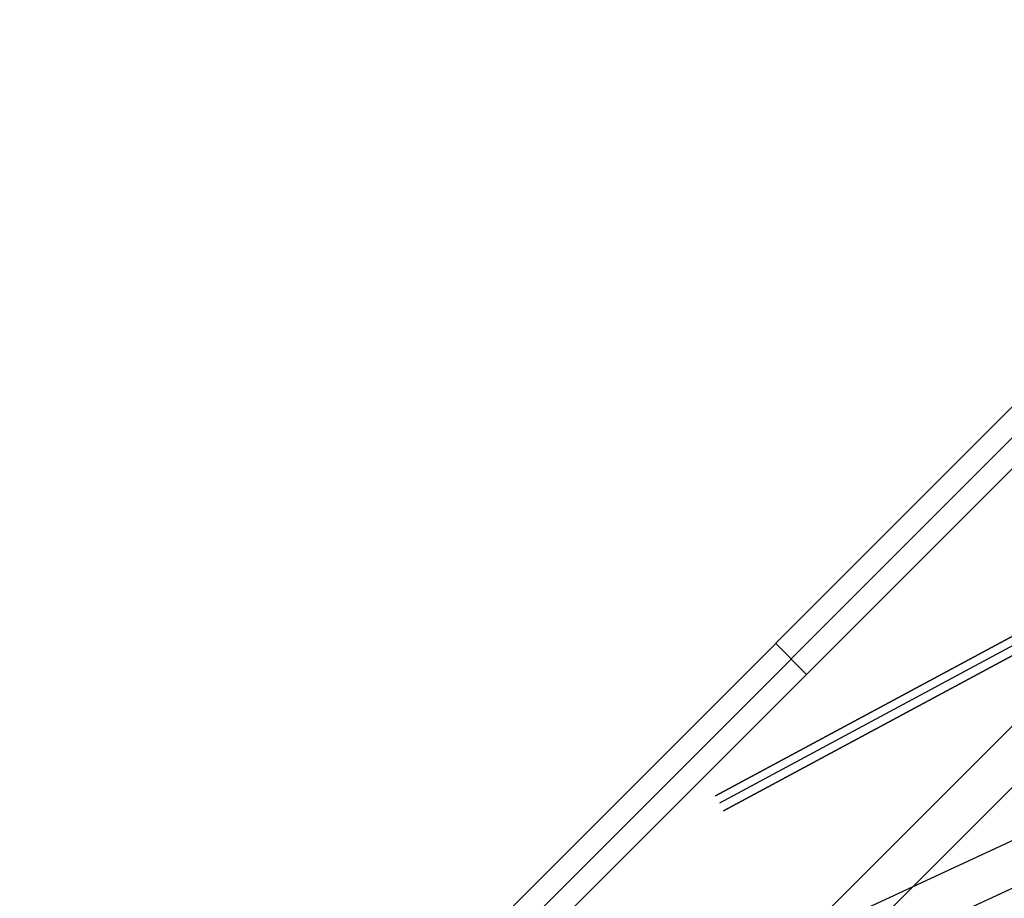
# Model space of a CAD drawing. Header units: millimetres. Extents: x -630 to 192, y -7 to 1615.
# Tile 230 of 249: x 103 to 137, y 1578 to 1609. Entities that reach past the tile are written whole.
import ezdxf

# ---------------------------------------------------------------- set-up
doc = ezdxf.new("R2010")
doc.units = ezdxf.units.MM
doc.header["$MEASUREMENT"] = 0
doc.layers.add('OVIDIO 160x80x72h', color=7, linetype='Continuous')

msp = doc.modelspace()

# ---------------------------------------------------------------- linework, layer by layer
at = {"layer": 'OVIDIO 160x80x72h'}
for points in [[(125.185, 1572.462), (161.369, 1608.646)], [(126.245, 1571.401), (162.437, 1607.592)], [(119.704, 1577.942), (138.23, 1596.468)], [(138.23, 1596.468), (119.704, 1577.942)], [(138.761, 1595.938), (120.235, 1577.412)], [(128.967, 1587.205), (130.028, 1586.144)]]:
    msp.add_lwpolyline(points, dxfattribs=at)
at = {"layer": 'OVIDIO 160x80x72h', "extrusion": (0, 1, 0)}
for points in [[(-165.568, 719.826), (219.111, 719.826)], [(219.111, 717.577), (-165.189, 717.577)], [(-165.189, 717.577), (219.111, 717.577)], [(-165.57, 719.481), (219.111, 719.481)], [(219.111, 719.866), (-165.568, 719.866)], [(219.111, 721.366), (-165.568, 721.366)], [(-165.568, 719.866), (219.111, 719.866)], [(-165.568, 721.366), (219.111, 721.366)]]:
    msp.add_lwpolyline(points, dxfattribs=at)
at = {"layer": 'OVIDIO 160x80x72h', "extrusion": (-0.265507, 0.881208, -0.391124)}
for points in [[(-576.617, 1184.86), (-622.237, 1244.08)], [(-622.237, 1244.08), (-576.617, 1184.86)]]:
    msp.add_lwpolyline(points, dxfattribs=at)
at = {"layer": 'OVIDIO 160x80x72h', "extrusion": (-0.202852, -0.108979, 0.973126)}
for points in [[(-1333.541, 1044.89), (-1333.541, 884.234)], [(-1333.541, 884.234), (-1333.541, 1044.89)], [(-1333.245, 1044.89), (-1333.245, 884.234)], [(-1332.95, 884.234), (-1332.95, 1044.89)], [(-1332.95, 1044.89), (-1332.95, 884.234)]]:
    msp.add_lwpolyline(points, dxfattribs=at)
at = {"layer": 'OVIDIO 160x80x72h', "extrusion": (-7.53877e-07, 1, 0)}
for points in [[(219.11, 718.92), (-165.19, 718.919)], [(-165.19, 718.919), (219.11, 718.92)]]:
    msp.add_lwpolyline(points, dxfattribs=at)
at = {"layer": 'OVIDIO 160x80x72h', "extrusion": (-0.26556, 0.881185, -0.391139)}
for points in [[(-623.054, 1243.551), (-576.733, 1183.433)], [(-576.733, 1183.433), (-623.054, 1243.551)]]:
    msp.add_lwpolyline(points, dxfattribs=at)
at = {"layer": 'OVIDIO 160x80x72h', "extrusion": (-0.265352, 0.881275, -0.391079)}
for points in [[(-618.877, 1241.186), (-576.493, 1186.136)], [(-576.493, 1186.136), (-618.877, 1241.186)], [(-576.672, 1185.998), (-619.056, 1241.048)], [(-619.056, 1241.048), (-576.672, 1185.998)]]:
    msp.add_lwpolyline(points, dxfattribs=at)
at = {"layer": 'OVIDIO 160x80x72h', "extrusion": (-0.235702, -0.235702, 0.942809)}
for points in [[(-1008.027, 1310.276), (-1008.027, 1419.354)], [(-1007.078, 1419.354), (-1007.078, 1310.276)], [(-1005.181, 1310.276), (-1005.181, 1419.354)], [(-1004.232, 1419.354), (-1004.232, 1310.276)]]:
    msp.add_lwpolyline(points, dxfattribs=at)
at = {"layer": 'OVIDIO 160x80x72h', "extrusion": (0.000378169, 0.000378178, 1)}
for points in [[(139.291, 1595.407), (120.765, 1576.881)], [(120.765, 1576.881), (139.291, 1595.407)]]:
    msp.add_lwpolyline(points, dxfattribs=at)
at = {"layer": 'OVIDIO 160x80x72h', "extrusion": (-0.202866, -0.108989, 0.973122)}
for points in [[(-1332.536, 970.906), (-1332.536, 1028.287)], [(-1332.536, 1028.287), (-1332.536, 970.906)], [(-1331.823, 970.906), (-1331.823, 1028.287)]]:
    msp.add_lwpolyline(points, dxfattribs=at)
at = {"layer": 'OVIDIO 160x80x72h', "extrusion": (-0.202863, -0.108986, 0.973123)}
for points in [[(-1331.111, 1028.283), (-1331.111, 970.902)], [(-1331.111, 970.902), (-1331.111, 1028.283)]]:
    msp.add_lwpolyline(points, dxfattribs=at)
at = {"layer": 'OVIDIO 160x80x72h', "extrusion": (-0.108979, -0.202852, 0.973126)}
for points in [[(-593.895, 1609.352), (-593.895, 1448.697)], [(-593.895, 1448.697), (-593.895, 1609.352)], [(-593.599, 1609.352), (-593.599, 1448.697)], [(-593.304, 1448.697), (-593.304, 1609.352)], [(-593.304, 1609.352), (-593.304, 1448.697)]]:
    msp.add_lwpolyline(points, dxfattribs=at)
at = {"layer": 'OVIDIO 160x80x72h', "extrusion": (-0.046296, -0.021464, 0.998697)}
for points in [[(-1376.167, 735.265), (-1376.167, 835.776)], [(-1374.681, 734.297), (-1374.681, 835.601)]]:
    msp.add_lwpolyline(points, dxfattribs=at)
at = {"layer": 'OVIDIO 160x80x72h', "extrusion": (-0.12261, 0.276089, 0.953279)}
msp.add_lwpolyline([(-757.479, -1113.013), (-757.479, -1114.513)], dxfattribs=at)

doc.saveas('drawing.dxf')
